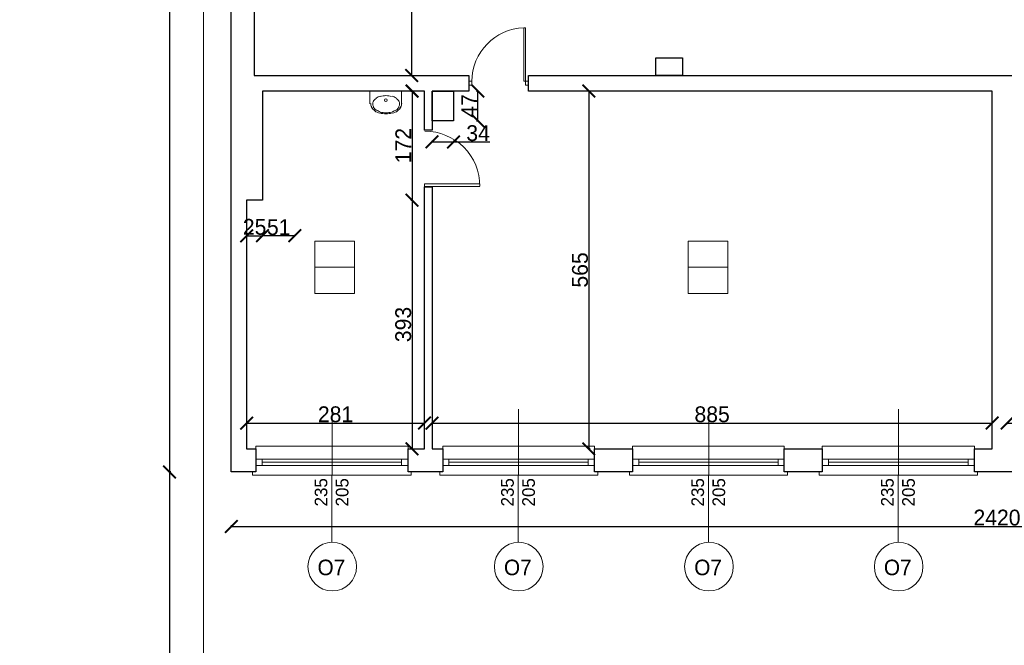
# Model space of a CAD drawing. Header units: centimetres. Extents: x -17621 to 77377, y -18613 to 66.
# Tile 127 of 173: x 28594 to 30150, y -11314 to -10326. Entities that reach past the tile are written whole.
import ezdxf

# ---------------------------------------------------------------- set-up
doc = ezdxf.new("R2010")
doc.units = ezdxf.units.CM
doc.layers.add('0-wymiarowanie rys.CAD', color=5, linetype='Continuous', lineweight=0, true_color=0x0000ff)
for name, color, linetype, lineweight in [('a_drzwi i okna', 2, 'Continuous', 0), ('a_inwentaryzacja', 141, 'Continuous', 0), ('a_wymiarowanie', 211, 'Continuous', 0), ('drzwi', 2, 'Continuous', 0), ('pomieszczenia', 191, 'Continuous', 5)]:
    doc.layers.add(name, color=color, linetype=linetype, lineweight=lineweight)
for name, color, linetype in [('PDF3_A310 STOLARKA ZEWNĘTRZNA', 7, 'Continuous'), ('PDF3_A320 STOLARKA WEWNĘTRZNA', 7, 'Continuous'), ('PDF3_A720 MEBLE', 7, 'Continuous'), ('PDF3_WIDOKOWA', 7, 'Continuous')]:
    doc.layers.add(name, color=color, linetype=linetype)
doc.styles.add('PDF Century Gothic', font='GOTHIC.TTF')
doc.dimstyles.new('ISO-25', dxfattribs={"dimtxt": 25, "dimasz": 20, "dimexe": 0.6, "dimexo": 0.375, "dimtad": 1, "dimdec": 0, "dimtxsty": 'PDF Century Gothic', "dimblk": 'ARCHTICK', "dimcen": 2.5, "dimadec": 1, "dimazin": 0, "dimtfac": 1, "dimtdec": 0, "dimtmove": 0, "dimatfit": 3, "dimldrblk": 'ARCHTICK', "dimfxl": 2, "dimfxlon": 1, "dimarcsym": 0})

# ---------------------------------------------------------------- blocks, each defined once
blk = doc.blocks.new('_ArchTick')
at = {"color": 0, "linetype": 'ByBlock', "const_width": 0.15}
blk.add_lwpolyline([(-0.5, -0.5), (0.5, 0.5)], dxfattribs=at)
blk = doc.blocks.new('*D179')
at = {"layer": 'a_wymiarowanie', "color": 0, "linetype": 'Continuous', "lineweight": -2, "transparency": 16777216}
for p, q in [((29215.7, -9838.3), (29213.1, -9838.3)), ((29213.7, -9838.3), (29213.7, -10414)), ((29213.7, -10414), (29214.3, -10414))]:
    blk.add_line(p, q, dxfattribs=at)
at = {"layer": 'Defpoints', "color": 0, "linetype": 'Continuous', "transparency": 16777216}
for p in [(29238.6, -9838.3), (29213.7, -10414), (29213.7, -10414)]:
    blk.add_point(p, dxfattribs=at)
at = {"layer": 'a_wymiarowanie', "color": 0, "linetype": 'Continuous', "lineweight": -2, "transparency": 16777216, "xscale": 20, "yscale": 20, "zscale": 20}
for p, rotation in [((29213.7, -9838.3), 90), ((29213.7, -10414), 270)]:
    blk.add_blockref('_ArchTick', p, dxfattribs=dict(at, rotation=rotation))
at = {"layer": 'a_wymiarowanie', "color": 0, "linetype": 'Continuous', "lineweight": 0, "transparency": 16777216, "insert": (29199.9, -10126.2), "char_height": 25, "attachment_point": 5, "rotation": 90, "style": 'PDF Century Gothic'}
blk.add_mtext('576', dxfattribs=at)
blk = doc.blocks.new('*D184')
at = {"layer": 'a_wymiarowanie', "color": 0, "linetype": 'Continuous', "lineweight": -2, "transparency": 16777216}
for p, q in [((29495.6, -10438.6), (29493, -10438.6)), ((29493.6, -10438.6), (29493.6, -11004)), ((29495.6, -11004), (29493, -11004))]:
    blk.add_line(p, q, dxfattribs=at)
at = {"layer": 'Defpoints', "color": 0, "linetype": 'Continuous', "transparency": 16777216}
for p in [(29521.3, -10438.6), (29493.6, -11004), (29523.3, -11004)]:
    blk.add_point(p, dxfattribs=at)
at = {"layer": 'a_wymiarowanie', "color": 0, "linetype": 'Continuous', "lineweight": -2, "transparency": 16777216, "xscale": 20, "yscale": 20, "zscale": 20}
for p, rotation in [((29493.6, -10438.6), 90), ((29493.6, -11004), 270)]:
    blk.add_blockref('_ArchTick', p, dxfattribs=dict(at, rotation=rotation))
at = {"layer": 'a_wymiarowanie', "color": 0, "linetype": 'Continuous', "lineweight": 0, "transparency": 16777216, "insert": (29479.8, -10721.3), "char_height": 25, "attachment_point": 5, "rotation": 90, "style": 'PDF Century Gothic'}
blk.add_mtext('565', dxfattribs=at)
blk = doc.blocks.new('*D185')
at = {"layer": 'a_wymiarowanie', "color": 0, "linetype": 'Continuous', "lineweight": -2, "transparency": 16777216}
for p, q in [((28953, -10665.2), (28953, -10667.8)), ((28953, -10667.2), (28978.2, -10667.2)), ((28978.2, -10665.2), (28978.2, -10667.8))]:
    blk.add_line(p, q, dxfattribs=at)
at = {"layer": 'Defpoints', "color": 0, "linetype": 'Continuous', "transparency": 16777216}
for p in [(28953, -10610.9), (28978.2, -10610.9), (28978.2, -10667.2)]:
    blk.add_point(p, dxfattribs=at)
at = {"layer": 'a_wymiarowanie', "color": 0, "linetype": 'Continuous', "lineweight": -2, "transparency": 16777216, "xscale": 20, "yscale": 20, "zscale": 20, "rotation": 180}
blk.add_blockref('_ArchTick', (28953, -10667.2), dxfattribs=at)
at = {"layer": 'a_wymiarowanie', "color": 0, "linetype": 'Continuous', "lineweight": -2, "transparency": 16777216, "xscale": 20, "yscale": 20, "zscale": 20}
blk.add_blockref('_ArchTick', (28978.2, -10667.2), dxfattribs=at)
at = {"layer": 'a_wymiarowanie', "color": 0, "linetype": 'Continuous', "lineweight": 0, "transparency": 16777216, "insert": (28965.6, -10653.4), "char_height": 25, "attachment_point": 5, "style": 'PDF Century Gothic'}
blk.add_mtext('25', dxfattribs=at)
blk = doc.blocks.new('*D186')
at = {"layer": 'a_wymiarowanie', "color": 0, "linetype": 'Continuous', "lineweight": -2, "transparency": 16777216}
for p, q in [((28978.2, -10665.2), (28978.2, -10667.8)), ((29029.3, -10667.2), (28978.2, -10667.2)), ((29029.3, -10665.2), (29029.3, -10667.8))]:
    blk.add_line(p, q, dxfattribs=at)
at = {"layer": 'Defpoints', "color": 0, "linetype": 'Continuous', "transparency": 16777216}
for p in [(28978.2, -10438.6), (29029.3, -10438.6), (28978.2, -10667.2)]:
    blk.add_point(p, dxfattribs=at)
at = {"layer": 'a_wymiarowanie', "color": 0, "linetype": 'Continuous', "lineweight": -2, "transparency": 16777216, "xscale": 20, "yscale": 20, "zscale": 20, "rotation": 180}
blk.add_blockref('_ArchTick', (28978.2, -10667.2), dxfattribs=at)
at = {"layer": 'a_wymiarowanie', "color": 0, "linetype": 'Continuous', "lineweight": -2, "transparency": 16777216, "xscale": 20, "yscale": 20, "zscale": 20}
blk.add_blockref('_ArchTick', (29029.3, -10667.2), dxfattribs=at)
at = {"layer": 'a_wymiarowanie', "color": 0, "linetype": 'Continuous', "lineweight": 0, "transparency": 16777216, "insert": (29003.7, -10653.8), "char_height": 25, "attachment_point": 5, "style": 'PDF Century Gothic'}
blk.add_mtext('51', dxfattribs=at)
blk = doc.blocks.new('*D187')
at = {"layer": 'a_wymiarowanie', "color": 0, "linetype": 'Continuous', "lineweight": -2, "transparency": 16777216}
for p, q in [((29212.3, -10438.6), (29214.9, -10438.6)), ((29214.3, -10438.6), (29214.3, -10610.9)), ((29212.3, -10610.9), (29214.9, -10610.9))]:
    blk.add_line(p, q, dxfattribs=at)
at = {"layer": 'Defpoints', "color": 0, "linetype": 'Continuous', "transparency": 16777216}
for p in [(28978.2, -10438.6), (28978.2, -10610.9), (29214.3, -10610.9)]:
    blk.add_point(p, dxfattribs=at)
at = {"layer": 'a_wymiarowanie', "color": 0, "linetype": 'Continuous', "lineweight": -2, "transparency": 16777216, "xscale": 20, "yscale": 20, "zscale": 20}
for p, rotation in [((29214.3, -10438.6), 90), ((29214.3, -10610.9), 270)]:
    blk.add_blockref('_ArchTick', p, dxfattribs=dict(at, rotation=rotation))
at = {"layer": 'a_wymiarowanie', "color": 0, "linetype": 'Continuous', "lineweight": 0, "transparency": 16777216, "insert": (29200.5, -10524.8), "char_height": 25, "attachment_point": 5, "rotation": 90, "style": 'PDF Century Gothic'}
blk.add_mtext('172', dxfattribs=at)
blk = doc.blocks.new('*D188')
at = {"layer": 'a_wymiarowanie', "color": 0, "linetype": 'Continuous', "lineweight": -2, "transparency": 16777216}
for p, q in [((29212.3, -10610.9), (29214.9, -10610.9)), ((29214.3, -10610.9), (29214.3, -11004)), ((29212.3, -11004), (29214.9, -11004))]:
    blk.add_line(p, q, dxfattribs=at)
at = {"layer": 'Defpoints', "color": 0, "linetype": 'Continuous', "transparency": 16777216}
for p in [(28953, -10610.9), (28953, -11004), (29214.3, -11004)]:
    blk.add_point(p, dxfattribs=at)
at = {"layer": 'a_wymiarowanie', "color": 0, "linetype": 'Continuous', "lineweight": -2, "transparency": 16777216, "xscale": 20, "yscale": 20, "zscale": 20}
for p, rotation in [((29214.3, -10610.9), 90), ((29214.3, -11004), 270)]:
    blk.add_blockref('_ArchTick', p, dxfattribs=dict(at, rotation=rotation))
at = {"layer": 'a_wymiarowanie', "color": 0, "linetype": 'Continuous', "lineweight": 0, "transparency": 16777216, "insert": (29200.5, -10807.5), "char_height": 25, "attachment_point": 5, "rotation": 90, "style": 'PDF Century Gothic'}
blk.add_mtext('393', dxfattribs=at)
blk = doc.blocks.new('*D646')
at = {"layer": 'a_wymiarowanie', "color": 0, "linetype": 'Continuous', "lineweight": -2, "transparency": 16777216}
for p, q in [((28953, -10965.2), (28953, -10962.6)), ((28953, -10963.2), (29234, -10963.2)), ((29234, -10965.2), (29234, -10962.6))]:
    blk.add_line(p, q, dxfattribs=at)
at = {"layer": 'Defpoints', "color": 0, "linetype": 'Continuous', "transparency": 16777216}
for p in [(29234, -10963.2), (28953, -11004), (29234, -11004)]:
    blk.add_point(p, dxfattribs=at)
at = {"layer": 'a_wymiarowanie', "color": 0, "linetype": 'Continuous', "lineweight": -2, "transparency": 16777216, "xscale": 20, "yscale": 20, "zscale": 20, "rotation": 180}
blk.add_blockref('_ArchTick', (28953, -10963.2), dxfattribs=at)
at = {"layer": 'a_wymiarowanie', "color": 0, "linetype": 'Continuous', "lineweight": -2, "transparency": 16777216, "xscale": 20, "yscale": 20, "zscale": 20}
blk.add_blockref('_ArchTick', (29234, -10963.2), dxfattribs=at)
at = {"layer": 'a_wymiarowanie', "color": 0, "linetype": 'Continuous', "lineweight": 0, "transparency": 16777216, "insert": (29093.5, -10949.5), "char_height": 25, "attachment_point": 5, "style": 'PDF Century Gothic'}
blk.add_mtext('281', dxfattribs=at)
blk = doc.blocks.new('*D647')
at = {"layer": 'a_wymiarowanie', "color": 0, "linetype": 'Continuous', "lineweight": -2, "transparency": 16777216}
for p, q in [((29245.9, -10965.2), (29245.9, -10962.6)), ((29245.9, -10963.2), (30131.1, -10963.2)), ((30131.1, -10965.2), (30131.1, -10962.6))]:
    blk.add_line(p, q, dxfattribs=at)
at = {"layer": 'Defpoints', "color": 0, "linetype": 'Continuous', "transparency": 16777216}
for p in [(30131.1, -10963.2), (29245.9, -11004), (30131.1, -11004)]:
    blk.add_point(p, dxfattribs=at)
at = {"layer": 'a_wymiarowanie', "color": 0, "linetype": 'Continuous', "lineweight": -2, "transparency": 16777216, "xscale": 20, "yscale": 20, "zscale": 20, "rotation": 180}
blk.add_blockref('_ArchTick', (29245.9, -10963.2), dxfattribs=at)
at = {"layer": 'a_wymiarowanie', "color": 0, "linetype": 'Continuous', "lineweight": -2, "transparency": 16777216, "xscale": 20, "yscale": 20, "zscale": 20}
blk.add_blockref('_ArchTick', (30131.1, -10963.2), dxfattribs=at)
at = {"layer": 'a_wymiarowanie', "color": 0, "linetype": 'Continuous', "lineweight": 0, "transparency": 16777216, "insert": (29688.5, -10949.5), "char_height": 25, "attachment_point": 5, "style": 'PDF Century Gothic'}
blk.add_mtext('885', dxfattribs=at)
blk = doc.blocks.new('*D649')
at = {"layer": 'a_wymiarowanie', "color": 0, "linetype": 'Continuous', "lineweight": -2, "transparency": 16777216}
for p, q in [((30154.8, -10965.2), (30154.8, -10962.6)), ((30154.8, -10963.2), (30426.3, -10963.2)), ((30426.3, -10965.2), (30426.3, -10962.6))]:
    blk.add_line(p, q, dxfattribs=at)
at = {"layer": 'Defpoints', "color": 0, "linetype": 'Continuous', "transparency": 16777216}
for p in [(30426.3, -10963.2), (30154.8, -11004), (30426.3, -11004)]:
    blk.add_point(p, dxfattribs=at)
at = {"layer": 'a_wymiarowanie', "color": 0, "linetype": 'Continuous', "lineweight": -2, "transparency": 16777216, "xscale": 20, "yscale": 20, "zscale": 20, "rotation": 180}
blk.add_blockref('_ArchTick', (30154.8, -10963.2), dxfattribs=at)
at = {"layer": 'a_wymiarowanie', "color": 0, "linetype": 'Continuous', "lineweight": -2, "transparency": 16777216, "xscale": 20, "yscale": 20, "zscale": 20}
blk.add_blockref('_ArchTick', (30426.3, -10963.2), dxfattribs=at)
at = {"layer": 'a_wymiarowanie', "color": 0, "linetype": 'Continuous', "lineweight": 0, "transparency": 16777216, "insert": (30290.6, -10949.5), "char_height": 25, "attachment_point": 5, "style": 'PDF Century Gothic'}
blk.add_mtext('272', dxfattribs=at)
blk = doc.blocks.new('*D901')
at = {"layer": 'a_wymiarowanie', "color": 0, "linetype": 'Continuous', "lineweight": -2, "transparency": 16777216}
for p, q in [((29245.9, -10517), (29245.9, -10519.6)), ((29245.9, -10519), (29279.9, -10519)), ((29279.9, -10517), (29279.9, -10519.6)), ((29279.9, -10519), (29337.5, -10519))]:
    blk.add_line(p, q, dxfattribs=at)
at = {"layer": 'Defpoints', "color": 0, "linetype": 'Continuous', "transparency": 16777216}
for p in [(29245.9, -10485.6), (29279.9, -10485.6), (29279.9, -10519)]:
    blk.add_point(p, dxfattribs=at)
at = {"layer": 'a_wymiarowanie', "color": 0, "linetype": 'Continuous', "lineweight": -2, "transparency": 16777216, "xscale": 20, "yscale": 20, "zscale": 20, "rotation": 180}
blk.add_blockref('_ArchTick', (29245.9, -10519), dxfattribs=at)
at = {"layer": 'a_wymiarowanie', "color": 0, "linetype": 'Continuous', "lineweight": -2, "transparency": 16777216, "xscale": 20, "yscale": 20, "zscale": 20}
blk.add_blockref('_ArchTick', (29279.9, -10519), dxfattribs=at)
at = {"layer": 'a_wymiarowanie', "color": 0, "linetype": 'Continuous', "lineweight": 0, "transparency": 16777216, "insert": (29318.7, -10505.3), "char_height": 25, "attachment_point": 5, "style": 'PDF Century Gothic'}
blk.add_mtext('34', dxfattribs=at)
blk = doc.blocks.new('*D902')
at = {"layer": 'a_wymiarowanie', "color": 0, "linetype": 'Continuous', "lineweight": -2, "transparency": 16777216}
for p, q in [((29316.3, -10438.6), (29318.9, -10438.6)), ((29318.3, -10485.6), (29318.3, -10438.6)), ((29316.3, -10485.6), (29318.9, -10485.6))]:
    blk.add_line(p, q, dxfattribs=at)
at = {"layer": 'Defpoints', "color": 0, "linetype": 'Continuous', "transparency": 16777216}
for p in [(29279.9, -10438.6), (29318.3, -10438.6), (29279.9, -10485.6)]:
    blk.add_point(p, dxfattribs=at)
at = {"layer": 'a_wymiarowanie', "color": 0, "linetype": 'Continuous', "lineweight": -2, "transparency": 16777216, "xscale": 20, "yscale": 20, "zscale": 20}
for p, rotation in [((29318.3, -10438.6), 90), ((29318.3, -10485.6), 270)]:
    blk.add_blockref('_ArchTick', p, dxfattribs=dict(at, rotation=rotation))
at = {"layer": 'a_wymiarowanie', "color": 0, "linetype": 'Continuous', "lineweight": 0, "transparency": 16777216, "insert": (29304.5, -10462.1), "char_height": 25, "attachment_point": 5, "rotation": 90, "style": 'PDF Century Gothic'}
blk.add_mtext('47', dxfattribs=at)
blk = doc.blocks.new('*D1093')
at = {"layer": '0-wymiarowanie rys.CAD', "color": 0, "linetype": 'Continuous', "lineweight": -2, "transparency": 16777216}
for p, q in [((28928.8, -11124.4), (28928.8, -11127)), ((28928.8, -11126.4), (31348.4, -11126.4)), ((31348.4, -11124.4), (31348.4, -11127))]:
    blk.add_line(p, q, dxfattribs=at)
at = {"layer": 'Defpoints', "color": 0, "linetype": 'Continuous', "transparency": 16777216}
for p in [(28928.8, -11040.4), (31348.4, -11040.4), (31348.4, -11126.4)]:
    blk.add_point(p, dxfattribs=at)
at = {"layer": '0-wymiarowanie rys.CAD', "color": 0, "linetype": 'Continuous', "lineweight": -2, "transparency": 16777216, "xscale": 20, "yscale": 20, "zscale": 20, "rotation": 180}
blk.add_blockref('_ArchTick', (28928.8, -11126.4), dxfattribs=at)
at = {"layer": '0-wymiarowanie rys.CAD', "color": 0, "linetype": 'Continuous', "lineweight": -2, "transparency": 16777216, "xscale": 20, "yscale": 20, "zscale": 20}
blk.add_blockref('_ArchTick', (31348.4, -11126.4), dxfattribs=at)
at = {"layer": '0-wymiarowanie rys.CAD', "color": 0, "linetype": 'Continuous', "transparency": 16777216, "insert": (30138.6, -11112.7), "char_height": 25, "attachment_point": 5, "style": 'PDF Century Gothic'}
blk.add_mtext('2420', dxfattribs=at)
blk = doc.blocks.new('*D1096')
at = {"layer": '0-wymiarowanie rys.CAD', "color": 0, "linetype": 'Continuous', "lineweight": -2, "transparency": 16777216}
for p, q in [((28833, -9199.1), (28830.4, -9199.1)), ((28831, -9199.1), (28831, -11040.4)), ((28833, -11040.4), (28830.4, -11040.4))]:
    blk.add_line(p, q, dxfattribs=at)
at = {"layer": 'Defpoints', "color": 0, "linetype": 'Continuous', "transparency": 16777216}
for p in [(28928.6, -9199.1), (28831, -11040.4), (28928.6, -11040.4)]:
    blk.add_point(p, dxfattribs=at)
at = {"layer": '0-wymiarowanie rys.CAD', "color": 0, "linetype": 'Continuous', "lineweight": -2, "transparency": 16777216, "xscale": 20, "yscale": 20, "zscale": 20}
for p, rotation in [((28831, -9199.1), 90), ((28831, -11040.4), 270)]:
    blk.add_blockref('_ArchTick', p, dxfattribs=dict(at, rotation=rotation))
at = {"layer": '0-wymiarowanie rys.CAD', "color": 0, "linetype": 'Continuous', "transparency": 16777216, "insert": (28817.3, -10119.7), "char_height": 25, "attachment_point": 5, "rotation": 90, "style": 'PDF Century Gothic'}
blk.add_mtext('1841', dxfattribs=at)
blk = doc.blocks.new('*D1171')
at = {"layer": '0-wymiarowanie rys.CAD', "color": 0, "linetype": 'Continuous', "lineweight": -2, "transparency": 16777216}
for p, q in [((28833, -11040.4), (28830.4, -11040.4)), ((28831, -11040.4), (28831, -12822.8)), ((28833, -12822.8), (28830.4, -12822.8))]:
    blk.add_line(p, q, dxfattribs=at)
at = {"layer": 'Defpoints', "color": 0, "linetype": 'Continuous', "transparency": 16777216}
for p in [(28928.6, -11040.4), (28831, -12822.8), (28924.3, -12822.8)]:
    blk.add_point(p, dxfattribs=at)
at = {"layer": '0-wymiarowanie rys.CAD', "color": 0, "linetype": 'Continuous', "lineweight": -2, "transparency": 16777216, "xscale": 20, "yscale": 20, "zscale": 20}
for p, rotation in [((28831, -11040.4), 90), ((28831, -12822.8), 270)]:
    blk.add_blockref('_ArchTick', p, dxfattribs=dict(at, rotation=rotation))
at = {"layer": '0-wymiarowanie rys.CAD', "color": 0, "linetype": 'Continuous', "transparency": 16777216, "insert": (28817.3, -11931.6), "char_height": 25, "attachment_point": 5, "rotation": 90, "style": 'PDF Century Gothic'}
blk.add_mtext('1782', dxfattribs=at)

msp = doc.modelspace()

# ---------------------------------------------------------------- linework, layer by layer
at = {"layer": 'a_drzwi i okna'}
for p, q in [((29088, -10941.4), (29087.5, -11151.6)), ((29382.7, -10941.4), (29382.2, -11151.6)), ((29683.2, -10941.4), (29682.7, -11151.6)), ((29983, -10941.4), (29982.4, -11151.6))]:
    msp.add_line(p, q, dxfattribs=at)
for centre in [(29088.3, -11190), (29382.9, -11190), (29683.5, -11190), (29983.2, -11190)]:
    msp.add_circle(centre, 38.4, dxfattribs=at)
at = {"layer": 'a_inwentaryzacja', "lineweight": 25}
for p, q in [((29398.5, -10438.6), (29398.5, -10414)), ((29398.5, -10414), (30178.9, -10414)), ((30131.1, -10438.6), (29398.5, -10438.6)), ((30131.1, -11004), (30131.1, -10438.6)), ((30102.9, -11040.4), (30102.9, -11004)), ((30102.9, -11004), (30131.1, -11004)), ((30163, -11040.4), (30102.9, -11040.4))]:
    msp.add_line(p, q, dxfattribs=at)
for points in [[(28978.2, -10438.6), (28978.2, -10610.9), (28953, -10610.9), (28953, -11004), (28967.6, -11004), (28967.6, -11040.4), (28928.8, -11040.4), (28928.6, -10414), (28928.6, -10308.2), (28965, -10308.2), (28965, -10414), (29304.3, -10414), (29304.3, -10438.6), (29245.9, -10438.6), (29245.9, -10500.4), (29234, -10500.4), (29234, -10438.6)], [(29245.9, -10590.2), (29245.9, -11004), (29263, -11004), (29263, -11040.4), (29208, -11040.4), (29208, -11004), (29234, -11004), (29234, -10590.2)], [(29502.6, -11040.4), (29502.6, -11004), (29562.8, -11004), (29562.8, -11040.4)], [(29802.4, -11040.4), (29802.4, -11004), (29862.5, -11004), (29862.5, -11040.4)]]:
    msp.add_lwpolyline(points, close=True, dxfattribs=at)
at = {"layer": 'a_inwentaryzacja', "linetype": 'Continuous', "lineweight": 25}
for points in [[(29599.7, -10386), (29641.7, -10386), (29641.7, -10414), (29599.7, -10414)], [(29245.9, -10438.6), (29279.9, -10438.6), (29279.9, -10485.6), (29245.9, -10485.6)]]:
    msp.add_lwpolyline(points, close=True, dxfattribs=at)
at = {"layer": 'drzwi'}
msp.add_lwpolyline([(29393.8, -10423.3), (29398.5, -10423.3), (29398.5, -10429.3), (29393.8, -10429.3), (29393.8, -10423.3), (29391, -10423.3), (29391, -10338.6), (29393.8, -10338.6), (29393.8, -10423.3)], dxfattribs=at)
msp.add_lwpolyline([(29309, -10423.3), (29304.3, -10423.3), (29304.3, -10429.3), (29309, -10429.3)], close=True, dxfattribs=at)
msp.add_arc((29393.7, -10423.2), 84.7, 91.8363, 180.1055, dxfattribs=at)
at = {"layer": 'PDF3_A310 STOLARKA ZEWNĘTRZNA', "lineweight": 5}
for points in [[(28967.6, -10999.8), (28967.6, -11040.4), (28962.5, -11040.4), (28962.5, -11045.5), (29208, -11045.5), (29213.1, -11045.5), (29213.1, -11040.4), (29208, -11040.4), (29208, -10999.8)], [(29263, -10999.8), (29263, -11040.4), (29258, -11040.4), (29258, -11045.5), (29502.6, -11045.5), (29507.7, -11045.5), (29507.7, -11040.4), (29502.6, -11040.4), (29502.6, -10999.8)], [(29562.8, -10999.8), (29562.8, -11040.4), (29557.7, -11040.4), (29557.7, -11045.5), (29802.4, -11045.5), (29807.4, -11045.5), (29807.4, -11040.4), (29802.4, -11040.4), (29802.4, -10999.8)], [(29862.5, -10999.8), (29862.5, -11040.4), (29857.4, -11040.4), (29857.4, -11045.5), (30102.9, -11045.5), (30108, -11045.5), (30108, -11040.4), (30102.9, -11040.4), (30102.9, -10999.8)], [(28967.6, -11020.1), (28977.7, -11020.1), (29197.8, -11020.1), (29208, -11020.1), (29208, -11030.2), (29197.8, -11030.2), (28977.7, -11030.2), (28967.6, -11030.2)], [(29263, -11020.1), (29272.3, -11020.1), (29492.5, -11020.1), (29502.6, -11020.1), (29502.6, -11030.2), (29492.5, -11030.2), (29272.3, -11030.2), (29263, -11030.2)], [(29562.8, -11020.1), (29572.9, -11020.1), (29793, -11020.1), (29802.4, -11020.1), (29802.4, -11030.2), (29793, -11030.2), (29572.9, -11030.2), (29562.8, -11030.2)], [(29862.5, -11020.1), (29872.6, -11020.1), (30092.8, -11020.1), (30102.9, -11020.1), (30102.9, -11030.2), (30092.8, -11030.2), (29872.6, -11030.2), (29862.5, -11030.2)]]:
    msp.add_lwpolyline(points, close=True, dxfattribs=at)
for points in [[(28977.7, -11030.2), (28977.7, -11020.1)], [(28977.7, -11025.2), (29197.8, -11025.2)], [(29197.8, -11030.2), (29197.8, -11020.1)], [(29272.3, -11030.2), (29272.3, -11020.1)], [(29272.3, -11025.2), (29492.5, -11025.2)], [(29492.5, -11030.2), (29492.5, -11020.1)], [(29572.9, -11030.2), (29572.9, -11020.1)], [(29572.9, -11025.2), (29793, -11025.2)], [(29793, -11030.2), (29793, -11020.1)], [(29872.6, -11030.2), (29872.6, -11020.1)], [(29872.6, -11025.2), (30092.8, -11025.2)], [(30092.8, -11030.2), (30092.8, -11020.1)]]:
    msp.add_lwpolyline(points, dxfattribs=at)
at = {"layer": 'PDF3_A320 STOLARKA WEWNĘTRZNA', "lineweight": 5}
msp.add_lwpolyline([(29321.5, -10589.3), (29234.2, -10589.3), (29234.2, -10585.1), (29321.5, -10585.1)], dxfattribs=at)
msp.add_arc((29234.7, -10588.9), 86.8, 359.9999, 90.0001, dxfattribs=at)
at = {"layer": 'PDF3_A720 MEBLE', "lineweight": 0}
msp.add_lwpolyline([(29147.9, -10458.9), (29147.9, -10438.6), (29197.8, -10438.6), (29197.8, -10458.9)], dxfattribs=at)
for points in [[(29182.1, -10447.1, 0.068272), (29173.1, -10445.9, 0.068272), (29164.1, -10447.1)], [(29153.5, -10454.8, 0.138479), (29152.3, -10459, 0.138478), (29153.5, -10463.2)], [(29193.5, -10463.2, 0.138478), (29194.7, -10459, 0.138478), (29193.5, -10454.8)], [(29163.2, -10473.3, 0.068248), (29173.1, -10474.7, 0.068273), (29183, -10473.3)], [(29164.1, -10471.8, 0.068248), (29173.1, -10473, 0.068272), (29182.1, -10471.8)]]:
    msp.add_lwpolyline(points, format="xyb", dxfattribs=at)
msp.add_circle((29173.1, -10453.1), 2.12, dxfattribs=at)
for centre, radius, start, end in [((29166.3, -10463.3), 15.7, 124.0191, 148.4639), ((29170.5, -10469.2), 23.3, 105.6226, 124.0191), ((29176.5, -10469.2), 23.3, 55.9809, 74.3774), ((29180.7, -10463.3), 15.7, 31.5361, 55.9809), ((29160.4, -10458.2), 11.4, 180.0055, 211.5417), ((29166.3, -10454), 19, 211.5417, 235.9863), ((29166.3, -10455.6), 15.7, 211.5417, 235.9863), ((29170.5, -10448), 26.7, 235.9864, 254.3828), ((29170.5, -10448.9), 23.3, 235.9863, 254.3829), ((29176.5, -10448.9), 23.3, 285.6226, 304.0191), ((29176.5, -10448), 26.7, 285.6225, 304.0192), ((29180.7, -10455.6), 15.7, 304.0191, 328.4639), ((29180.7, -10454), 19, 304.0192, 328.4638), ((29186.6, -10458.2), 11.4, 328.4638, 359.9999)]:
    msp.add_arc(centre, radius, start, end, dxfattribs=at)
at = {"layer": 'PDF3_WIDOKOWA', "lineweight": 5}
msp.add_lwpolyline([(28884.6, -15866.5), (28884.6, -14017.4), (28884.6, -12853.3), (28884.6, -10989.8), (28884.6, -10975.4), (28884.6, -9819.8), (28296.1, -9819.7), (28296.1, -15866.5)], dxfattribs=at)
at = {"layer": 'pomieszczenia'}
for p, q in [((29060.5, -10717.1), (29123.6, -10717.1)), ((29650.4, -10717.1), (29713.5, -10717.1))]:
    msp.add_line(p, q, dxfattribs=at)
for points in [[(29060.5, -10676), (29123.6, -10676), (29123.6, -10758.3), (29060.5, -10758.3)], [(29650.4, -10676), (29713.5, -10676), (29713.5, -10758.3), (29650.4, -10758.3)]]:
    msp.add_lwpolyline(points, close=True, dxfattribs=at)

# ---------------------------------------------------------------- texts
at = {"layer": 'a_drzwi i okna', "char_height": 20, "attachment_point": 1, "rotation": 90, "style": 'PDF Century Gothic'}
for insert in [(29060.5, -11094.9), (29355.1, -11094.9), (29655.7, -11094.9), (29955.4, -11094.9)]:
    msp.add_mtext_dynamic_manual_height_columns('235\\P205', width=179.816, gutter_width=12.5, heights=[162.8], dxfattribs=dict(at, insert=insert))
at = {"layer": 'a_drzwi i okna', "char_height": 24.55, "attachment_point": 7, "style": 'PDF Century Gothic'}
for insert in [(29065, -11203.9), (29359.6, -11203.9), (29660.2, -11203.9), (29959.9, -11203.9)]:
    msp.add_mtext_dynamic_manual_height_columns('O7', width=220.698, gutter_width=15.3, heights=[199.8], dxfattribs=dict(at, insert=insert))

# ---------------------------------------------------------------- dimensions: what is measured, and where the dimension line sits
at = {"layer": '0-wymiarowanie rys.CAD', "linetype": 'Continuous'}
for base, p1, p2, picture, middle in [((28831, -11040.4), (28928.6, -9199.1), (28928.6, -11040.4), '*D1096', (28817.3, -10119.7)), ((28831, -12822.8), (28928.6, -11040.4), (28924.3, -12822.8), '*D1171', (28817.3, -11931.6))]:
    dim = msp.add_linear_dim(base=base, p1=p1, p2=p2, angle=90, dimstyle='ISO-25', dxfattribs=at)
    dim.commit()
    dim.dimension.update_dxf_attribs({"geometry": picture, "text_midpoint": middle})
dim = msp.add_linear_dim(base=(31348.4, -11126.4), p1=(28928.8, -11040.4), p2=(31348.4, -11040.4), dimstyle='ISO-25', dxfattribs=at)
dim.commit()
dim.dimension.update_dxf_attribs({"geometry": '*D1093', "text_midpoint": (30138.6, -11112.7)})
at = {"layer": 'a_wymiarowanie', "linetype": 'Continuous', "lineweight": 0}
dim = msp.add_linear_dim(base=(29213.7, -10414), p1=(29238.6, -9838.3), p2=(29213.7, -10414), angle=90, dimstyle='ISO-25', override={"dimtmove": 1}, dxfattribs=at)
dim.commit()
dim.dimension.update_dxf_attribs({"geometry": '*D179', "text_midpoint": (29199.9, -10126.2)})
for base, p1, p2, picture, middle in [((28978.2, -10667.2), (29029.3, -10438.6), (28978.2, -10438.6), '*D186', (29003.7, -10653.8)), ((29279.9, -10519), (29245.9, -10485.6), (29279.9, -10485.6), '*D901', (29318.7, -10505.3)), ((29234, -10963.2), (28953, -11004), (29234, -11004), '*D646', (29093.5, -10949.5)), ((30131.1, -10963.2), (29245.9, -11004), (30131.1, -11004), '*D647', (29688.5, -10949.5)), ((30426.3491, -10963.237), (30154.7908, -11004.0011), (30426.3491, -11004.0011), '*D649', (30290.57, -10949.4832))]:
    dim = msp.add_linear_dim(base=base, p1=p1, p2=p2, dimstyle='ISO-25', dxfattribs=at)
    dim.commit()
    dim.dimension.update_dxf_attribs({"geometry": picture, "text_midpoint": middle})
for base, p1, p2, picture, middle in [((29214.3, -10610.9), (28978.2, -10438.6), (28978.2, -10610.9), '*D187', (29200.5, -10524.8)), ((29318.3, -10438.6), (29279.9, -10485.6), (29279.9, -10438.6), '*D902', (29304.5, -10462.1)), ((29493.6, -11004), (29521.3, -10438.6), (29523.3, -11004), '*D184', (29479.8, -10721.3)), ((29214.3, -11004), (28953, -10610.9), (28953, -11004), '*D188', (29200.5, -10807.5))]:
    dim = msp.add_linear_dim(base=base, p1=p1, p2=p2, angle=90, dimstyle='ISO-25', dxfattribs=at)
    dim.commit()
    dim.dimension.update_dxf_attribs({"geometry": picture, "text_midpoint": middle})
dim = msp.add_linear_dim(base=(28978.2, -10667.2), p1=(28953, -10610.9), p2=(28978.2, -10610.9), dimstyle='ISO-25', dxfattribs=at)
dim.commit()
dim.dimension.update_dxf_attribs({"geometry": '*D185', "text_midpoint": (28965.6, -10667.2), "dimtype": 160})

doc.saveas('drawing.dxf')
